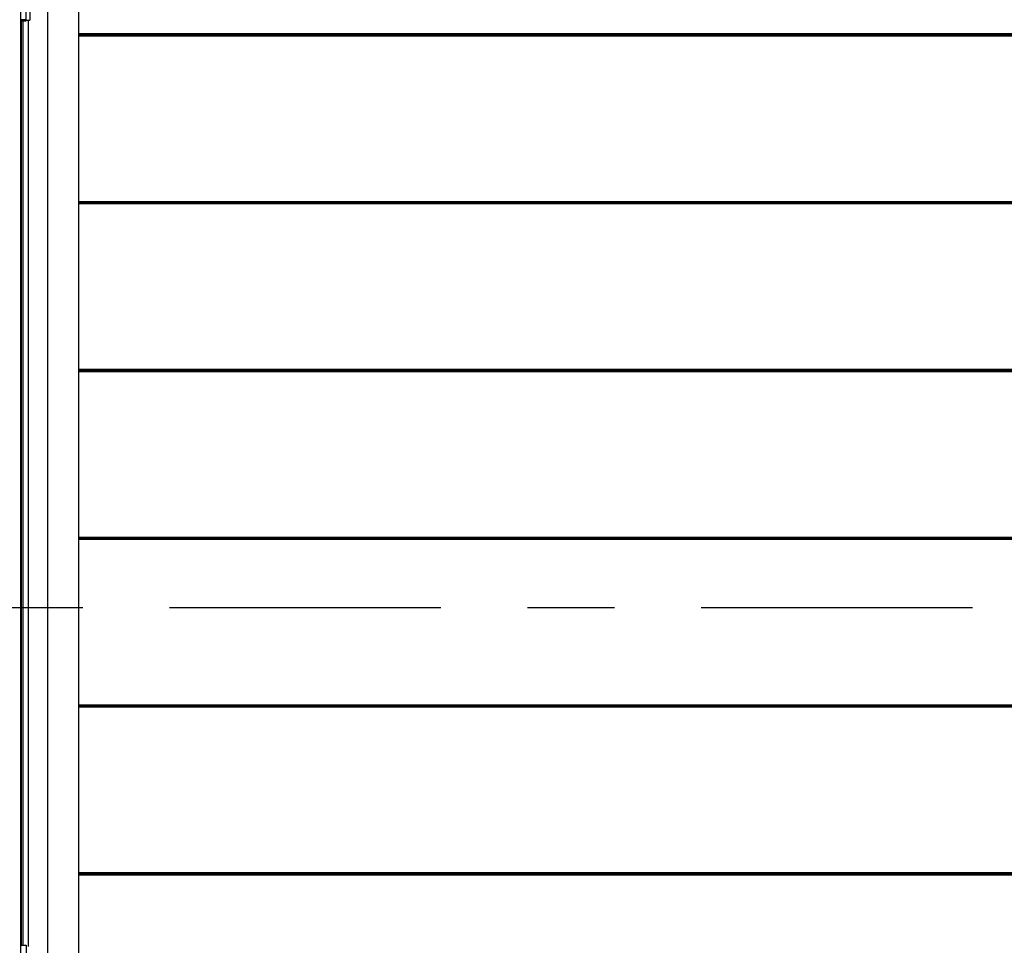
# Model space of a CAD drawing. Header units: inches. Extents: x 170 to 288, y 234 to 248.
# Tile 22 of 192: x 178.12 to 179.25, y 240.76 to 241.82. Entities that reach past the tile are written whole.
import ezdxf

# ---------------------------------------------------------------- set-up
doc = ezdxf.new("R2010")
doc.units = ezdxf.units.IN
doc.header["$LTSCALE"] = 0.25
doc.header["$MEASUREMENT"] = 0
doc.linetypes.add('CENTER', pattern=[2, 1.25, -0.25, 0.25, -0.25])
doc.layers.add('SECTION CUTS', color=6, linetype='CENTER')
doc.layers.add('SLIM E GUIDE MOTOR LH', color=7, linetype='Continuous')

msp = doc.modelspace()

# ---------------------------------------------------------------- linework, layer by layer
at = {"layer": 'SECTION CUTS'}
msp.add_line((177.06712, 241.14607), (183.15169, 241.14607), dxfattribs=at)
at = {"layer": 'SLIM E GUIDE MOTOR LH'}
for p, q in [((178.1519, 240.41151), (178.1519, 244.18872)), ((178.18708, 244.18872), (178.18708, 240.45225)), ((178.12042, 244.18111), (178.12042, 240.13944)), ((178.12698, 241.82206), (178.12698, 241.85683)), ((178.13092, 241.85609), (178.13092, 241.8228)), ((178.12698, 241.82314), (178.12042, 241.82314)), ((178.12042, 241.82303), (178.12698, 241.82303)), ((178.12698, 241.82267), (178.12042, 241.82267)), ((178.12042, 241.82259), (178.12698, 241.82259)), ((178.12698, 241.82234), (178.12042, 241.82234)), ((178.12042, 241.82228), (178.12698, 241.82228)), ((178.12698, 241.82213), (178.12042, 241.82213)), ((178.12042, 241.8221), (178.12698, 241.8221)), ((178.12698, 241.82206), (178.12042, 241.82206)), ((178.12057, 240.75683), (178.12057, 241.82206)), ((178.12169, 240.75683), (178.12169, 241.82206)), ((178.12327, 240.75683), (178.12327, 241.82206)), ((178.12332, 240.75683), (178.12332, 241.82206)), ((178.12698, 241.8228), (178.13092, 241.8228)), ((178.12945, 240.75552), (178.12945, 241.8228)), ((182.05375, 241.80682), (178.18708, 241.80682)), ((182.05375, 241.80559), (178.18708, 241.80559)), ((182.05375, 241.80437), (178.18708, 241.80437)), ((182.05375, 241.61348), (178.18708, 241.61348)), ((182.05375, 241.61226), (178.18708, 241.61226)), ((182.05375, 241.61103), (178.18708, 241.61103)), ((182.05375, 241.42015), (178.18708, 241.42015)), ((182.05375, 241.41893), (178.18708, 241.41893)), ((182.05375, 241.4177), (178.18708, 241.4177)), ((182.05375, 241.22682), (178.18708, 241.22682)), ((182.05375, 241.22559), (178.18708, 241.22559)), ((182.05375, 241.22437), (178.18708, 241.22437)), ((182.05375, 241.03348), (178.18708, 241.03348)), ((182.05375, 241.03226), (178.18708, 241.03226)), ((182.05375, 241.03104), (178.18708, 241.03104)), ((182.05375, 240.84015), (178.18708, 240.84015)), ((182.05375, 240.83893), (178.18708, 240.83893)), ((182.05375, 240.8377), (178.18708, 240.8377)), ((178.12042, 240.75683), (178.12698, 240.75683)), ((178.12698, 240.75683), (178.12698, 240.72206))]:
    msp.add_line(p, q, dxfattribs=at)

doc.saveas('drawing.dxf')
